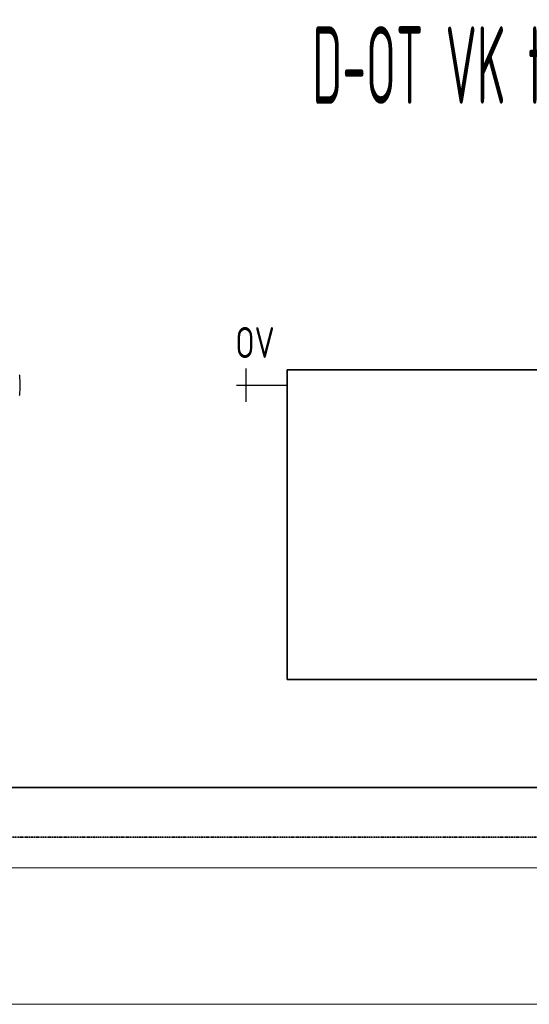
# Model space of a CAD drawing. Header units: millimetres. Extents: x 17747 to 112039, y -74980 to 446921.
# Tile 35 of 256: x 41326 to 42149, y -74980 to -73391. Entities that reach past the tile are written whole.
import ezdxf
from ezdxf.enums import TextEntityAlignment as Align

# ---------------------------------------------------------------- set-up
doc = ezdxf.new("R2010")
doc.units = ezdxf.units.MM
doc.linetypes.add('phl_thick', pattern=[0])
doc.linetypes.add('VERDECKT', pattern=[9.525, 6.35, -3.175])
for name, color, linetype, lineweight in [('JS_VYT_POPIS - OBECNĚ', 7, 'Continuous', 5), ('UT_SCHÉMA_POPIS', 7, 'VERDECKT', 5), ('UT_SCHÉMA_PŘÍVOD', 10, 'Continuous', 35), ('UT_SCHÉMA_SYMBOLY', 7, 'Continuous', 25), ('UT_SCHÉMA_ZPÁTEČKA', 172, 'VERDECKT', 35), ('UT_ZAŘÍZENÍ - OT', 3, 'Continuous', 35), ('VZT_50 POPIS - OBECNE', 7, 'Continuous', 5)]:
    doc.layers.add(name, color=color, linetype=linetype, lineweight=lineweight)
doc.styles.add('ISO 2.5', font='isocp.shx', dxfattribs={"width": 0.8, "height": 2.5})
doc.styles.add('VZT_POPIS', font='isocp.shx', dxfattribs={"width": 0.6, "height": 125})

msp = doc.modelspace()

# ---------------------------------------------------------------- linework, layer by layer
at = {"color": 0, "linetype": 'Continuous'}
for centre, radius, start, end in [((41325.2, -73965.9), 1.3, 7.906, 79.4371), ((41215.5, -73981.1), 112, 352.094, 7.906), ((41325.2, -73996.3), 1.3, 280.5629, 352.094)]:
    msp.add_arc(centre, radius, start, end, dxfattribs=at)
at = {"layer": 'UT_SCHÉMA_PŘÍVOD'}
msp.add_line((38957.9, -74630.3), (45782.9, -74630.3), dxfattribs=at)
at = {"layer": 'UT_SCHÉMA_SYMBOLY'}
for p, q in [((41692, -74008.1), (41692, -73954.1)), ((41676, -73981.1), (41757.9, -73981.1))]:
    msp.add_line(p, q, dxfattribs=at)
at = {"layer": 'UT_SCHÉMA_ZPÁTEČKA', "ltscale": 0.3}
msp.add_line((38877.9, -74710.3), (46332.9, -74710.3), dxfattribs=at)
at = {"layer": 'UT_ZAŘÍZENÍ - OT', "linetype": 'Continuous'}
for p, q in [((42957.9, -73956.1), (41757.9, -73956.1)), ((41757.9, -73956.1), (41757.9, -74456.1)), ((41757.9, -74456.1), (42957.9, -74456.1))]:
    msp.add_line(p, q, dxfattribs=at)
at = {"layer": 'VZT_50 POPIS - OBECNE', "linetype": 'phl_thick'}
for p, q in [((28093.1, -74760.3), (56168, -74760.3)), ((28093.1, -74980.3), (56168, -74980.3))]:
    msp.add_line(p, q, dxfattribs=at)

# ---------------------------------------------------------------- texts
at = {"layer": 'JS_VYT_POPIS - OBECNĚ', "style": 'VZT_POPIS', "width": 0.5}
msp.add_text('D-OT VK typ 22 - 1200*500 mm', height=125, dxfattribs=at).set_placement((42357.9, -73464.5), align=Align.MIDDLE_CENTER)
at = {"layer": 'UT_SCHÉMA_POPIS', "style": 'ISO 2.5', "width": 0.8}
msp.add_text('OV', height=50, dxfattribs=at).set_placement((41674.5, -73912.3), align=Align.MIDDLE_LEFT)

doc.saveas('drawing.dxf')
